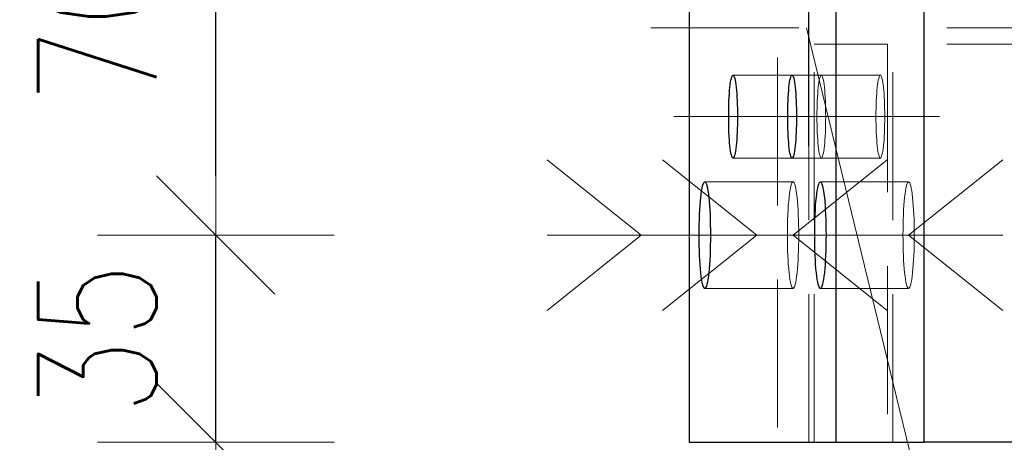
# Model space of a CAD drawing. Header units: millimetres. Extents: x -139 to 714, y 11567 to 12237.
# Tile 18 of 45: x -68.42 to -51.78, y 11988.63 to 11995.77. Entities that reach past the tile are written whole.
import ezdxf

# ---------------------------------------------------------------- set-up
doc = ezdxf.new("R2010")
doc.units = ezdxf.units.MM
doc.header["$LTSCALE"] = 10
doc.linetypes.add('HIDDEN', pattern=[0.375, 0.25, -0.125])
doc.linetypes.add('MITTE', pattern=[2, 1.25, -0.25, 0.25, -0.25])
doc.layers.get('Defpoints').update_dxf_attribs({"color": 1})
for name, color, linetype, lineweight in [('PS_Bolt', 4, 'Continuous', 13), ('PS_DIM', 4, 'Continuous', 13), ('PS_Hidden', 2, 'HIDDEN', 9), ('PS_Mid', 5, 'MITTE', 15), ('PS_Pos', 1, 'Continuous', 15), ('PS_Shape', 161, 'Continuous', 30), ('PS_SOLID', 7, 'Continuous', 30)]:
    doc.layers.add(name, color=color, linetype=linetype, lineweight=lineweight)
doc.styles.add('simplex', font='simplex.shx', dxfattribs={"width": 0.75})
doc.dimstyles.new('1_10_GŁ_DS1-LS10', dxfattribs={"dimtxt": 2, "dimasz": 2, "dimexe": 2, "dimexo": 5, "dimgap": 1, "dimtad": 1, "dimjust": 4, "dimdec": 0, "dimlfac": 10, "dimtxsty": 'simplex', "dimblk1": 'NONE', "dimsah": 1, "dimcen": 2, "dimclrd": 256, "dimclre": 256, "dimclrt": 3, "dimadec": 1, "dimazin": 0, "dimtfac": 1, "dimtdec": 0, "dimtmove": 2, "dimatfit": 3, "dimfxl": 1, "dimarcsym": 0})
doc.dimstyles.new('1_10_PRZ', dxfattribs={"dimtxt": 2, "dimasz": 1, "dimexe": 2, "dimexo": 5, "dimgap": 1, "dimtad": 1, "dimdec": 0, "dimlfac": 10, "dimtxsty": 'simplex', "dimblk": 'dimznak', "dimcen": 2, "dimse1": 1, "dimse2": 1, "dimclrt": 3, "dimadec": 1, "dimazin": 0, "dimtfac": 1, "dimtdec": 0, "dimtix": 1, "dimtmove": 2, "dimatfit": 3, "dimldrblk": 'dim-grot', "dimfxl": 1, "dimarcsym": 0})

# ---------------------------------------------------------------- blocks, each defined once
blk = doc.blocks.new('*D69')
at = {"layer": 'Defpoints', "color": 0, "transparency": 16777216}
for p in [(-55.079, 12021.134), (-57.104, 12002.634), (-55.079, 11988.634)]:
    blk.add_point(p, dxfattribs=at)
at = {"layer": 'PS_DIM', "lineweight": -2, "transparency": 16777216}
for p, q in [((-57.104, 12007.634), (-57.104, 12023.134)), ((-55.079, 11993.634), (-55.079, 12023.134)), ((-57.104, 12021.134), (-59.104, 12021.134)), ((-57.104, 12021.134), (-55.079, 12021.134)), ((-53.079, 12021.134), (-51.079, 12021.134))]:
    blk.add_line(p, q, dxfattribs=at)
at = {"layer": 'PS_DIM', "transparency": 16777216}
blk.add_solid([(-53.079, 12021.467), (-53.079, 12020.8), (-55.079, 12021.134)], dxfattribs=at)
at = {"layer": 'PS_DIM', "color": 3, "transparency": 16777216, "insert": (-59.124, 12017.971), "char_height": 2, "attachment_point": 5, "rotation": 90, "style": 'simplex'}
blk.add_mtext('-20', dxfattribs=at)
blk = doc.blocks.new('_None')
blk = doc.blocks.new('*D70')
at = {"layer": 'Defpoints', "color": 0, "transparency": 16777216}
for p in [(-43.25, 12021.134), (-43.25, 12007.634), (-55.079, 11988.634)]:
    blk.add_point(p, dxfattribs=at)
at = {"layer": 'PS_DIM', "lineweight": -2, "transparency": 16777216}
for p, q in [((-55.079, 11993.634), (-55.079, 12023.134)), ((-43.25, 12012.634), (-43.25, 12023.134)), ((-55.079, 12021.134), (-45.25, 12021.134))]:
    blk.add_line(p, q, dxfattribs=at)
at = {"layer": 'PS_DIM', "transparency": 16777216}
blk.add_solid([(-45.25, 12021.467), (-45.25, 12020.8), (-43.25, 12021.134)], dxfattribs=at)
at = {"layer": 'PS_DIM', "color": 3, "transparency": 16777216, "insert": (-45.27, 12018.471), "char_height": 2, "attachment_point": 5, "rotation": 90, "style": 'simplex'}
blk.add_mtext('118', dxfattribs=at)
blk = doc.blocks.new('*D71')
at = {"layer": 'Defpoints', "color": 0, "transparency": 16777216}
for p in [(11.561, 12021.134), (11.561, 12000.134), (-55.079, 11988.634)]:
    blk.add_point(p, dxfattribs=at)
at = {"layer": 'PS_DIM', "lineweight": -2, "transparency": 16777216}
for p, q in [((-55.079, 11993.634), (-55.079, 12023.134)), ((11.561, 12005.134), (11.561, 12023.134)), ((-55.079, 12021.134), (9.561, 12021.134))]:
    blk.add_line(p, q, dxfattribs=at)
at = {"layer": 'PS_DIM', "transparency": 16777216}
blk.add_solid([(9.561, 12021.467), (9.561, 12020.8), (11.561, 12021.134)], dxfattribs=at)
at = {"layer": 'PS_DIM', "color": 3, "transparency": 16777216, "insert": (9.541, 12017.614), "char_height": 2, "attachment_point": 5, "rotation": 90, "style": 'simplex'}
blk.add_mtext('2210', dxfattribs=at)
blk = doc.blocks.new('*D72')
at = {"layer": 'Defpoints', "color": 0, "transparency": 16777216}
for p in [(20.561, 12021.134), (20.561, 12000.134), (-55.079, 11988.634)]:
    blk.add_point(p, dxfattribs=at)
at = {"layer": 'PS_DIM', "lineweight": -2, "transparency": 16777216}
for p, q in [((-55.079, 11993.634), (-55.079, 12023.134)), ((20.561, 12005.134), (20.561, 12023.134)), ((-55.079, 12021.134), (18.561, 12021.134))]:
    blk.add_line(p, q, dxfattribs=at)
at = {"layer": 'PS_DIM', "transparency": 16777216}
blk.add_solid([(18.561, 12021.467), (18.561, 12020.8), (20.561, 12021.134)], dxfattribs=at)
at = {"layer": 'PS_DIM', "color": 3, "transparency": 16777216, "insert": (18.541, 12017.471), "char_height": 2, "attachment_point": 5, "rotation": 90, "style": 'simplex'}
blk.add_mtext('2300', dxfattribs=at)
blk = doc.blocks.new('*D73')
at = {"layer": 'Defpoints', "color": 0, "transparency": 16777216}
for p in [(63.432, 12021.134), (63.432, 11994.534), (-55.079, 11988.634)]:
    blk.add_point(p, dxfattribs=at)
at = {"layer": 'PS_DIM', "lineweight": -2, "transparency": 16777216}
for p, q in [((-55.079, 11993.634), (-55.079, 12023.134)), ((63.432, 11999.534), (63.432, 12023.134)), ((-55.079, 12021.134), (61.432, 12021.134))]:
    blk.add_line(p, q, dxfattribs=at)
at = {"layer": 'PS_DIM', "transparency": 16777216}
blk.add_solid([(61.432, 12021.467), (61.432, 12020.8), (63.432, 12021.134)], dxfattribs=at)
at = {"layer": 'PS_DIM', "color": 3, "transparency": 16777216, "insert": (61.412, 12017.507), "char_height": 2, "attachment_point": 5, "rotation": 90, "style": 'simplex'}
blk.add_mtext('2729', dxfattribs=at)
blk = doc.blocks.new('*D74')
at = {"layer": 'Defpoints', "color": 0, "transparency": 16777216}
for p in [(111.442, 12021.134), (111.442, 12007.634), (-55.079, 11988.634)]:
    blk.add_point(p, dxfattribs=at)
at = {"layer": 'PS_DIM', "lineweight": -2, "transparency": 16777216}
for p, q in [((-55.079, 11993.634), (-55.079, 12023.134)), ((111.442, 12012.634), (111.442, 12023.134)), ((-55.079, 12021.134), (109.442, 12021.134))]:
    blk.add_line(p, q, dxfattribs=at)
at = {"layer": 'PS_DIM', "transparency": 16777216}
blk.add_solid([(109.442, 12021.467), (109.442, 12020.8), (111.442, 12021.134)], dxfattribs=at)
at = {"layer": 'PS_DIM', "color": 3, "transparency": 16777216, "insert": (109.422, 12017.471), "char_height": 2, "attachment_point": 5, "rotation": 90, "style": 'simplex'}
blk.add_mtext('4292', dxfattribs=at)
blk = doc.blocks.new('*D75')
at = {"layer": 'Defpoints', "color": 0, "transparency": 16777216}
for p in [(131.442, 12021.134), (131.442, 12007.634), (-55.079, 11988.634)]:
    blk.add_point(p, dxfattribs=at)
at = {"layer": 'PS_DIM', "lineweight": -2, "transparency": 16777216}
for p, q in [((-55.079, 11993.634), (-55.079, 12023.134)), ((131.442, 12012.634), (131.442, 12023.134)), ((-55.079, 12021.134), (129.442, 12021.134))]:
    blk.add_line(p, q, dxfattribs=at)
at = {"layer": 'PS_DIM', "transparency": 16777216}
blk.add_solid([(129.442, 12021.467), (129.442, 12020.8), (131.442, 12021.134)], dxfattribs=at)
at = {"layer": 'PS_DIM', "color": 3, "transparency": 16777216, "insert": (129.422, 12017.471), "char_height": 2, "attachment_point": 5, "rotation": 90, "style": 'simplex'}
blk.add_mtext('4492', dxfattribs=at)
blk = doc.blocks.new('*D76')
at = {"layer": 'Defpoints', "color": 0, "transparency": 16777216}
for p in [(309.617, 12021.134), (309.617, 11994.534), (-55.079, 11988.634)]:
    blk.add_point(p, dxfattribs=at)
at = {"layer": 'PS_DIM', "lineweight": -2, "transparency": 16777216}
for p, q in [((-55.079, 11993.634), (-55.079, 12023.134)), ((309.617, 11999.534), (309.617, 12023.134)), ((-55.079, 12021.134), (307.617, 12021.134))]:
    blk.add_line(p, q, dxfattribs=at)
at = {"layer": 'PS_DIM', "transparency": 16777216}
blk.add_solid([(307.617, 12021.467), (307.617, 12020.8), (309.617, 12021.134)], dxfattribs=at)
at = {"layer": 'PS_DIM', "color": 3, "transparency": 16777216, "insert": (307.597, 12017.471), "char_height": 2, "attachment_point": 5, "rotation": 90, "style": 'simplex'}
blk.add_mtext('8605', dxfattribs=at)
blk = doc.blocks.new('*D77')
at = {"layer": 'Defpoints', "color": 0, "transparency": 16777216}
for p in [(338.35, 12021.134), (338.35, 12007.634), (-55.079, 11988.634)]:
    blk.add_point(p, dxfattribs=at)
at = {"layer": 'PS_DIM', "lineweight": -2, "transparency": 16777216}
for p, q in [((-55.079, 11993.634), (-55.079, 12023.134)), ((338.35, 12012.634), (338.35, 12023.134)), ((-55.079, 12021.134), (336.35, 12021.134))]:
    blk.add_line(p, q, dxfattribs=at)
at = {"layer": 'PS_DIM', "transparency": 16777216}
blk.add_solid([(336.35, 12021.467), (336.35, 12020.8), (338.35, 12021.134)], dxfattribs=at)
at = {"layer": 'PS_DIM', "color": 3, "transparency": 16777216, "insert": (336.33, 12017.471), "char_height": 2, "attachment_point": 5, "rotation": 90, "style": 'simplex'}
blk.add_mtext('8892', dxfattribs=at)
blk = doc.blocks.new('*D78')
at = {"layer": 'Defpoints', "color": 0, "transparency": 16777216}
for p in [(354.024, 12021.134), (354.024, 12000.134), (-55.079, 11988.634)]:
    blk.add_point(p, dxfattribs=at)
at = {"layer": 'PS_DIM', "lineweight": -2, "transparency": 16777216}
for p, q in [((-55.079, 11993.634), (-55.079, 12023.134)), ((354.024, 12005.134), (354.024, 12023.134)), ((-55.079, 12021.134), (352.024, 12021.134))]:
    blk.add_line(p, q, dxfattribs=at)
at = {"layer": 'PS_DIM', "transparency": 16777216}
blk.add_solid([(352.024, 12021.467), (352.024, 12020.8), (354.024, 12021.134)], dxfattribs=at)
at = {"layer": 'PS_DIM', "color": 3, "transparency": 16777216, "insert": (352.004, 12017.507), "char_height": 2, "attachment_point": 5, "rotation": 90, "style": 'simplex'}
blk.add_mtext('9049', dxfattribs=at)
blk = doc.blocks.new('*D79')
at = {"layer": 'Defpoints', "color": 0, "transparency": 16777216}
for p in [(363.024, 12021.134), (363.024, 12000.134), (-55.079, 11988.634)]:
    blk.add_point(p, dxfattribs=at)
at = {"layer": 'PS_DIM', "lineweight": -2, "transparency": 16777216}
for p, q in [((-55.079, 11993.634), (-55.079, 12023.134)), ((363.024, 12005.134), (363.024, 12023.134)), ((-55.079, 12021.134), (361.024, 12021.134))]:
    blk.add_line(p, q, dxfattribs=at)
at = {"layer": 'PS_DIM', "transparency": 16777216}
blk.add_solid([(361.024, 12021.467), (361.024, 12020.8), (363.024, 12021.134)], dxfattribs=at)
at = {"layer": 'PS_DIM', "color": 3, "transparency": 16777216, "insert": (361.004, 12017.649), "char_height": 2, "attachment_point": 5, "rotation": 90, "style": 'simplex'}
blk.add_mtext('9139', dxfattribs=at)
blk = doc.blocks.new('*D80')
at = {"layer": 'Defpoints', "color": 0, "transparency": 16777216}
for p in [(368.679, 12021.134), (368.679, 12007.634), (-55.079, 11988.634)]:
    blk.add_point(p, dxfattribs=at)
at = {"layer": 'PS_DIM', "lineweight": -2, "transparency": 16777216}
for p, q in [((-55.079, 11993.634), (-55.079, 12023.134)), ((368.679, 12012.634), (368.679, 12023.134)), ((-55.079, 12021.134), (366.679, 12021.134))]:
    blk.add_line(p, q, dxfattribs=at)
at = {"layer": 'PS_DIM', "transparency": 16777216}
blk.add_solid([(366.679, 12021.467), (366.679, 12020.8), (368.679, 12021.134)], dxfattribs=at)
at = {"layer": 'PS_DIM', "color": 3, "transparency": 16777216, "insert": (366.659, 12017.649), "char_height": 2, "attachment_point": 5, "rotation": 90, "style": 'simplex'}
blk.add_mtext('9196', dxfattribs=at)
blk = doc.blocks.new('*D81')
at = {"layer": 'Defpoints', "color": 0, "transparency": 16777216}
for p in [(466.626, 12021.134), (466.626, 12002.634), (-55.079, 11988.634)]:
    blk.add_point(p, dxfattribs=at)
at = {"layer": 'PS_DIM', "lineweight": -2, "transparency": 16777216}
for p, q in [((-55.079, 11993.634), (-55.079, 12023.134)), ((466.626, 12007.634), (466.626, 12023.134)), ((-55.079, 12021.134), (464.626, 12021.134))]:
    blk.add_line(p, q, dxfattribs=at)
at = {"layer": 'PS_DIM', "transparency": 16777216}
blk.add_solid([(464.626, 12021.467), (464.626, 12020.8), (466.626, 12021.134)], dxfattribs=at)
at = {"layer": 'PS_DIM', "color": 3, "transparency": 16777216, "insert": (464.606, 12017.042), "char_height": 2, "attachment_point": 5, "rotation": 90, "style": 'simplex'}
blk.add_mtext('12015', dxfattribs=at)
blk = doc.blocks.new('*D82')
at = {"layer": 'Defpoints', "color": 0, "transparency": 16777216}
for p in [(-55.079, 12021.134), (-55.079, 12002.634), (-55.079, 11988.634)]:
    blk.add_point(p, dxfattribs=at)
at = {"layer": 'PS_DIM', "lineweight": -2, "transparency": 16777216}
for p, q in [((-55.079, 11993.634), (-55.079, 12023.134)), ((-55.079, 12007.634), (-55.079, 12023.134)), ((-55.079, 12021.134), (-57.079, 12021.134)), ((-53.079, 12021.134), (-51.079, 12021.134))]:
    blk.add_line(p, q, dxfattribs=at)
at = {"layer": 'PS_DIM', "transparency": 16777216}
blk.add_solid([(-53.079, 12021.467), (-53.079, 12020.8), (-55.079, 12021.134)], dxfattribs=at)
at = {"layer": 'PS_DIM', "color": 3, "transparency": 16777216, "insert": (-53.059, 12019.614), "char_height": 2, "attachment_point": 5, "rotation": 90, "style": 'simplex'}
blk.add_mtext('0', dxfattribs=at)
blk = doc.blocks.new('dimznak')
at = {"color": 0}
for points in [[(0, 2), (0, -2)], [(-2, 0), (2, 0)]]:
    blk.add_lwpolyline(points, dxfattribs=at)
at = {"color": 2}
blk.add_lwpolyline([(1, 1), (-1, -1)], dxfattribs=at)
blk = doc.blocks.new('*D83')
at = {"layer": 'Defpoints', "color": 0, "transparency": 16777216}
for p in [(-65.104, 11992.134), (-57.104, 11992.134), (-57.104, 11988.634)]:
    blk.add_point(p, dxfattribs=at)
at = {"layer": 'PS_DIM', "color": 0, "lineweight": -2, "transparency": 16777216}
for p, q in [((-65.104, 11993.134), (-65.104, 11994.134)), ((-65.104, 11988.634), (-65.104, 11992.134)), ((-65.104, 11987.634), (-65.104, 11986.634))]:
    blk.add_line(p, q, dxfattribs=at)
for p, rotation in [((-65.104, 11992.134), 270), ((-65.104, 11988.634), 90)]:
    blk.add_blockref('dimznak', p, dxfattribs=dict(at, rotation=rotation))
at = {"layer": 'PS_DIM', "color": 3, "transparency": 16777216, "insert": (-67.104, 11990.384), "char_height": 2, "attachment_point": 5, "rotation": 90, "style": 'simplex'}
blk.add_mtext('35', dxfattribs=at)
blk = doc.blocks.new('dim-grot')
blk.add_hatch(color=256).paths.add_polyline_path([(0, 0), (-2, 0.5), (-2, -0.5)])
blk.add_lwpolyline([(0, 0), (-2, 0.5), (-2, -0.5), (0, 0)])
blk = doc.blocks.new('*D84')
at = {"layer": 'Defpoints', "color": 0, "transparency": 16777216}
for p in [(-65.104, 11999.134), (-56.934, 11999.134), (-57.104, 11992.134)]:
    blk.add_point(p, dxfattribs=at)
at = {"layer": 'PS_DIM', "color": 0, "lineweight": -2, "transparency": 16777216}
blk.add_line((-65.104, 11993.134), (-65.104, 11998.134), dxfattribs=at)
for p, rotation in [((-65.104, 11999.134), 90), ((-65.104, 11992.134), 270)]:
    blk.add_blockref('dimznak', p, dxfattribs=dict(at, rotation=rotation))
at = {"layer": 'PS_DIM', "color": 3, "transparency": 16777216, "insert": (-67.104, 11995.634), "char_height": 2, "attachment_point": 5, "rotation": 90, "style": 'simplex'}
blk.add_mtext('70', dxfattribs=at)
blk = doc.blocks.new('*X299')
at = {"color": 30, "linetype": 'Continuous'}
for p, q in [((-57.552, 11993.406), (-55.961, 11992.134)), ((-51.803, 11993.406), (-53.394, 11992.134)), ((-55.961, 11992.134), (-57.552, 11990.861)), ((-51.803, 11992.134), (-57.552, 11992.134)), ((-53.394, 11992.134), (-51.803, 11990.861))]:
    blk.add_line(p, q, dxfattribs=at)
blk = doc.blocks.new('*X305')
at = {"color": 30, "linetype": 'Continuous'}
for p, q in [((-59.505, 11993.406), (-57.914, 11992.134)), ((-53.756, 11993.406), (-55.347, 11992.134)), ((-57.914, 11992.134), (-59.505, 11990.861)), ((-53.756, 11992.134), (-59.505, 11992.134)), ((-55.347, 11992.134), (-53.756, 11990.861))]:
    blk.add_line(p, q, dxfattribs=at)
blk = doc.blocks.new('*X307')
at = {"layer": 'PS_Hidden', "color": 2, "linetype": 'HIDDEN'}
for p, q in [((-55.612, 12002.634), (-55.612, 11988.634)), ((-55.079, 11988.634), (-55.079, 12002.634)), ((-53.66, 11988.634), (-53.66, 12002.634)), ((-54.989, 11995.359), (-53.75, 11995.359)), ((-54.989, 11988.634), (-54.989, 11995.359)), ((-20.25, 11995.359), (-53.75, 11995.359)), ((-53.75, 11995.359), (-53.75, 11988.634)), ((-56.361, 11994.834), (-55.364, 11994.834)), ((-55.364, 11994.834), (-53.872, 11994.834)), ((-54.911, 11994.716), (-54.917, 11994.675)), ((-54.905, 11994.751), (-54.911, 11994.716)), ((-54.898, 11994.78), (-54.905, 11994.751)), ((-54.891, 11994.804), (-54.898, 11994.78)), ((-54.884, 11994.82), (-54.891, 11994.804)), ((-54.877, 11994.83), (-54.884, 11994.82)), ((-54.87, 11994.834), (-54.877, 11994.83)), ((-54.862, 11994.83), (-54.87, 11994.834)), ((-54.855, 11994.82), (-54.862, 11994.83)), ((-54.848, 11994.804), (-54.855, 11994.82)), ((-54.841, 11994.78), (-54.848, 11994.804)), ((-54.835, 11994.751), (-54.841, 11994.78)), ((-54.828, 11994.716), (-54.835, 11994.751)), ((-54.822, 11994.675), (-54.828, 11994.716)), ((-53.913, 11994.716), (-53.919, 11994.675)), ((-53.907, 11994.751), (-53.913, 11994.716)), ((-53.9, 11994.78), (-53.907, 11994.751)), ((-53.894, 11994.804), (-53.9, 11994.78)), ((-53.886, 11994.82), (-53.894, 11994.804)), ((-53.879, 11994.83), (-53.886, 11994.82)), ((-53.872, 11994.834), (-53.879, 11994.83)), ((-53.865, 11994.83), (-53.872, 11994.834)), ((-53.858, 11994.82), (-53.865, 11994.83)), ((-53.85, 11994.804), (-53.858, 11994.82)), ((-53.844, 11994.78), (-53.85, 11994.804)), ((-53.837, 11994.751), (-53.844, 11994.78)), ((-53.831, 11994.716), (-53.837, 11994.751)), ((-53.825, 11994.675), (-53.831, 11994.716)), ((-54.927, 11994.578), (-54.931, 11994.523)), ((-54.922, 11994.629), (-54.927, 11994.578)), ((-54.917, 11994.675), (-54.922, 11994.629)), ((-54.817, 11994.629), (-54.822, 11994.675)), ((-54.812, 11994.578), (-54.817, 11994.629)), ((-54.808, 11994.523), (-54.812, 11994.578)), ((-53.929, 11994.578), (-53.934, 11994.523)), ((-53.925, 11994.629), (-53.929, 11994.578)), ((-53.919, 11994.675), (-53.925, 11994.629)), ((-53.819, 11994.629), (-53.825, 11994.675)), ((-53.815, 11994.578), (-53.819, 11994.629)), ((-53.81, 11994.523), (-53.815, 11994.578)), ((-54.938, 11994.402), (-54.941, 11994.337)), ((-54.935, 11994.464), (-54.938, 11994.402)), ((-54.931, 11994.523), (-54.935, 11994.464)), ((-54.804, 11994.464), (-54.808, 11994.523)), ((-54.801, 11994.402), (-54.804, 11994.464)), ((-54.798, 11994.337), (-54.801, 11994.402)), ((-53.941, 11994.402), (-53.943, 11994.337)), ((-53.938, 11994.464), (-53.941, 11994.402)), ((-53.934, 11994.523), (-53.938, 11994.464)), ((-53.806, 11994.464), (-53.81, 11994.523)), ((-53.803, 11994.402), (-53.806, 11994.464)), ((-53.801, 11994.337), (-53.803, 11994.402)), ((-54.942, 11994.27), (-54.944, 11994.202)), ((-54.944, 11994.202), (-54.944, 11994.134)), ((-54.941, 11994.337), (-54.942, 11994.27)), ((-54.797, 11994.27), (-54.798, 11994.337)), ((-54.796, 11994.202), (-54.797, 11994.27)), ((-54.795, 11994.134), (-54.796, 11994.202)), ((-53.945, 11994.27), (-53.946, 11994.202)), ((-53.946, 11994.202), (-53.946, 11994.134)), ((-53.943, 11994.337), (-53.945, 11994.27)), ((-53.799, 11994.27), (-53.801, 11994.337)), ((-53.798, 11994.202), (-53.799, 11994.27)), ((-53.798, 11994.134), (-53.798, 11994.202)), ((-54.944, 11994.134), (-54.944, 11994.065)), ((-54.944, 11994.065), (-54.942, 11993.997)), ((-54.797, 11993.997), (-54.796, 11994.065)), ((-54.796, 11994.065), (-54.795, 11994.134)), ((-53.946, 11994.134), (-53.946, 11994.065)), ((-53.946, 11994.065), (-53.945, 11993.997)), ((-53.799, 11993.997), (-53.798, 11994.065)), ((-53.798, 11994.065), (-53.798, 11994.134)), ((-54.942, 11993.997), (-54.941, 11993.93)), ((-54.941, 11993.93), (-54.938, 11993.866)), ((-54.801, 11993.866), (-54.798, 11993.93)), ((-54.798, 11993.93), (-54.797, 11993.997)), ((-53.945, 11993.997), (-53.943, 11993.93)), ((-53.943, 11993.93), (-53.941, 11993.866)), ((-53.803, 11993.866), (-53.801, 11993.93)), ((-53.801, 11993.93), (-53.799, 11993.997)), ((-54.938, 11993.866), (-54.935, 11993.804)), ((-54.935, 11993.804), (-54.931, 11993.745)), ((-54.931, 11993.745), (-54.927, 11993.69)), ((-54.812, 11993.69), (-54.808, 11993.745)), ((-54.808, 11993.745), (-54.804, 11993.804)), ((-54.804, 11993.804), (-54.801, 11993.866)), ((-53.941, 11993.866), (-53.938, 11993.804)), ((-53.938, 11993.804), (-53.934, 11993.745)), ((-53.934, 11993.745), (-53.929, 11993.69)), ((-53.815, 11993.69), (-53.81, 11993.745)), ((-53.81, 11993.745), (-53.806, 11993.804)), ((-53.806, 11993.804), (-53.803, 11993.866)), ((-54.927, 11993.69), (-54.922, 11993.639)), ((-54.922, 11993.639), (-54.917, 11993.593)), ((-54.917, 11993.593), (-54.911, 11993.552)), ((-54.911, 11993.552), (-54.905, 11993.516)), ((-54.835, 11993.516), (-54.828, 11993.552)), ((-54.828, 11993.552), (-54.822, 11993.593)), ((-54.822, 11993.593), (-54.817, 11993.639)), ((-54.817, 11993.639), (-54.812, 11993.69)), ((-53.929, 11993.69), (-53.925, 11993.639)), ((-53.925, 11993.639), (-53.919, 11993.593)), ((-53.919, 11993.593), (-53.913, 11993.552)), ((-53.913, 11993.552), (-53.907, 11993.516)), ((-53.837, 11993.516), (-53.831, 11993.552)), ((-53.831, 11993.552), (-53.825, 11993.593)), ((-53.825, 11993.593), (-53.819, 11993.639)), ((-53.819, 11993.639), (-53.815, 11993.69)), ((-56.361, 11993.434), (-55.364, 11993.434)), ((-55.364, 11993.434), (-53.872, 11993.434)), ((-54.905, 11993.516), (-54.898, 11993.487)), ((-54.898, 11993.487), (-54.891, 11993.464)), ((-54.891, 11993.464), (-54.884, 11993.447)), ((-54.884, 11993.447), (-54.877, 11993.437)), ((-54.877, 11993.437), (-54.87, 11993.434)), ((-54.87, 11993.434), (-54.862, 11993.437)), ((-54.87, 11993.434), (-54.87, 11993.434)), ((-54.862, 11993.437), (-54.855, 11993.447)), ((-54.855, 11993.447), (-54.848, 11993.464)), ((-54.848, 11993.464), (-54.841, 11993.487)), ((-54.841, 11993.487), (-54.835, 11993.516)), ((-53.907, 11993.516), (-53.9, 11993.487)), ((-53.9, 11993.487), (-53.894, 11993.464)), ((-53.894, 11993.464), (-53.886, 11993.447)), ((-53.886, 11993.447), (-53.879, 11993.437)), ((-53.879, 11993.437), (-53.872, 11993.434)), ((-53.872, 11993.434), (-53.865, 11993.437)), ((-53.872, 11993.434), (-53.872, 11993.434)), ((-53.865, 11993.437), (-53.858, 11993.447)), ((-53.858, 11993.447), (-53.85, 11993.464)), ((-53.85, 11993.464), (-53.844, 11993.487)), ((-53.844, 11993.487), (-53.837, 11993.516)), ((-56.839, 11993.034), (-55.347, 11993.034)), ((-55.4, 11992.882), (-55.408, 11992.829)), ((-55.392, 11992.927), (-55.4, 11992.882)), ((-55.384, 11992.965), (-55.392, 11992.927)), ((-55.375, 11992.995), (-55.384, 11992.965)), ((-55.366, 11993.016), (-55.375, 11992.995)), ((-55.356, 11993.029), (-55.366, 11993.016)), ((-55.347, 11993.034), (-55.356, 11993.029)), ((-55.338, 11993.029), (-55.347, 11993.034)), ((-55.329, 11993.016), (-55.338, 11993.029)), ((-55.319, 11992.995), (-55.329, 11993.016)), ((-55.311, 11992.965), (-55.319, 11992.995)), ((-55.302, 11992.927), (-55.311, 11992.965)), ((-55.294, 11992.882), (-55.302, 11992.927)), ((-55.287, 11992.829), (-55.294, 11992.882)), ((-54.886, 11993.034), (-53.394, 11993.034)), ((-53.447, 11992.882), (-53.455, 11992.829)), ((-53.439, 11992.927), (-53.447, 11992.882)), ((-53.431, 11992.965), (-53.439, 11992.927)), ((-53.422, 11992.995), (-53.431, 11992.965)), ((-53.413, 11993.016), (-53.422, 11992.995)), ((-53.404, 11993.029), (-53.413, 11993.016)), ((-53.394, 11993.034), (-53.404, 11993.029)), ((-53.385, 11993.029), (-53.394, 11993.034)), ((-53.376, 11993.016), (-53.385, 11993.029)), ((-53.367, 11992.995), (-53.376, 11993.016)), ((-53.358, 11992.965), (-53.367, 11992.995)), ((-53.349, 11992.927), (-53.358, 11992.965)), ((-53.341, 11992.882), (-53.349, 11992.927)), ((-53.334, 11992.829), (-53.341, 11992.882)), ((-55.421, 11992.705), (-55.427, 11992.634)), ((-55.415, 11992.77), (-55.421, 11992.705)), ((-55.408, 11992.829), (-55.415, 11992.77)), ((-55.28, 11992.77), (-55.287, 11992.829)), ((-55.273, 11992.705), (-55.28, 11992.77)), ((-55.268, 11992.634), (-55.273, 11992.705)), ((-53.468, 11992.705), (-53.474, 11992.634)), ((-53.462, 11992.77), (-53.468, 11992.705)), ((-53.455, 11992.829), (-53.462, 11992.77)), ((-53.327, 11992.77), (-53.334, 11992.829)), ((-53.321, 11992.705), (-53.327, 11992.77)), ((-53.315, 11992.634), (-53.321, 11992.705)), ((-55.431, 11992.558), (-55.435, 11992.478)), ((-55.427, 11992.634), (-55.431, 11992.558)), ((-55.263, 11992.558), (-55.268, 11992.634)), ((-55.259, 11992.478), (-55.263, 11992.558)), ((-53.479, 11992.558), (-53.483, 11992.478)), ((-53.474, 11992.634), (-53.479, 11992.558)), ((-53.31, 11992.558), (-53.315, 11992.634)), ((-53.306, 11992.478), (-53.31, 11992.558)), ((-55.439, 11992.395), (-55.441, 11992.309)), ((-55.435, 11992.478), (-55.439, 11992.395)), ((-55.256, 11992.395), (-55.259, 11992.478)), ((-55.253, 11992.309), (-55.256, 11992.395)), ((-53.486, 11992.395), (-53.488, 11992.309)), ((-53.483, 11992.478), (-53.486, 11992.395)), ((-53.303, 11992.395), (-53.306, 11992.478)), ((-53.301, 11992.309), (-53.303, 11992.395)), ((-55.442, 11992.222), (-55.443, 11992.134)), ((-55.441, 11992.309), (-55.442, 11992.222)), ((-55.252, 11992.222), (-55.253, 11992.309)), ((-55.252, 11992.134), (-55.252, 11992.222)), ((-53.489, 11992.222), (-53.49, 11992.134)), ((-53.488, 11992.309), (-53.489, 11992.222)), ((-53.299, 11992.222), (-53.301, 11992.309)), ((-53.299, 11992.134), (-53.299, 11992.222)), ((-55.443, 11992.134), (-55.442, 11992.045)), ((-55.442, 11992.045), (-55.441, 11991.958)), ((-55.253, 11991.958), (-55.252, 11992.045)), ((-55.252, 11992.045), (-55.252, 11992.134)), ((-53.49, 11992.134), (-53.489, 11992.045)), ((-53.489, 11992.045), (-53.488, 11991.958)), ((-53.301, 11991.958), (-53.299, 11992.045)), ((-53.299, 11992.045), (-53.299, 11992.134)), ((-55.441, 11991.958), (-55.439, 11991.872)), ((-55.439, 11991.872), (-55.435, 11991.789)), ((-55.259, 11991.789), (-55.256, 11991.872)), ((-55.256, 11991.872), (-55.253, 11991.958)), ((-53.488, 11991.958), (-53.486, 11991.872)), ((-53.486, 11991.872), (-53.483, 11991.789)), ((-53.306, 11991.789), (-53.303, 11991.872)), ((-53.303, 11991.872), (-53.301, 11991.958)), ((-55.435, 11991.789), (-55.431, 11991.709)), ((-55.431, 11991.709), (-55.427, 11991.634)), ((-55.268, 11991.634), (-55.263, 11991.709)), ((-55.263, 11991.709), (-55.259, 11991.789)), ((-53.483, 11991.789), (-53.479, 11991.709)), ((-53.479, 11991.709), (-53.474, 11991.634)), ((-53.315, 11991.634), (-53.31, 11991.709)), ((-53.31, 11991.709), (-53.306, 11991.789)), ((-55.427, 11991.634), (-55.421, 11991.563)), ((-55.421, 11991.563), (-55.415, 11991.497)), ((-55.28, 11991.497), (-55.273, 11991.563)), ((-55.273, 11991.563), (-55.268, 11991.634)), ((-53.474, 11991.634), (-53.468, 11991.563)), ((-53.468, 11991.563), (-53.462, 11991.497)), ((-53.327, 11991.497), (-53.321, 11991.563)), ((-53.321, 11991.563), (-53.315, 11991.634)), ((-55.415, 11991.497), (-55.408, 11991.438)), ((-55.408, 11991.438), (-55.4, 11991.385)), ((-55.4, 11991.385), (-55.392, 11991.34)), ((-55.302, 11991.34), (-55.294, 11991.385)), ((-55.294, 11991.385), (-55.287, 11991.438)), ((-55.287, 11991.438), (-55.28, 11991.497)), ((-53.462, 11991.497), (-53.455, 11991.438)), ((-53.455, 11991.438), (-53.447, 11991.385)), ((-53.447, 11991.385), (-53.439, 11991.34)), ((-53.349, 11991.34), (-53.341, 11991.385)), ((-53.341, 11991.385), (-53.334, 11991.438)), ((-53.334, 11991.438), (-53.327, 11991.497)), ((-56.839, 11991.234), (-55.347, 11991.234)), ((-55.392, 11991.34), (-55.384, 11991.302)), ((-55.384, 11991.302), (-55.375, 11991.272)), ((-55.375, 11991.272), (-55.366, 11991.251)), ((-55.366, 11991.251), (-55.356, 11991.238)), ((-55.356, 11991.238), (-55.347, 11991.234)), ((-55.347, 11991.234), (-55.338, 11991.238)), ((-55.347, 11991.234), (-55.347, 11991.234)), ((-55.338, 11991.238), (-55.329, 11991.251)), ((-55.329, 11991.251), (-55.319, 11991.272)), ((-55.319, 11991.272), (-55.311, 11991.302)), ((-55.311, 11991.302), (-55.302, 11991.34)), ((-54.886, 11991.234), (-53.394, 11991.234)), ((-53.439, 11991.34), (-53.431, 11991.302)), ((-53.431, 11991.302), (-53.422, 11991.272)), ((-53.422, 11991.272), (-53.413, 11991.251)), ((-53.413, 11991.251), (-53.404, 11991.238)), ((-53.404, 11991.238), (-53.394, 11991.234)), ((-53.394, 11991.234), (-53.385, 11991.238)), ((-53.394, 11991.234), (-53.394, 11991.234)), ((-53.385, 11991.238), (-53.376, 11991.251)), ((-53.376, 11991.251), (-53.367, 11991.272)), ((-53.367, 11991.272), (-53.358, 11991.302)), ((-53.358, 11991.302), (-53.349, 11991.34))]:
    blk.add_line(p, q, dxfattribs=at)
at = {"layer": 'PS_Mid', "color": 5, "linetype": 'MITTE'}
for p, q in [((-20.25, 11995.634), (-60.079, 11995.634)), ((-53.87, 11994.134), (-57.361, 11994.134)), ((-52.872, 11994.134), (-56.364, 11994.134)), ((-54.347, 11992.134), (-57.839, 11992.134)), ((-52.394, 11992.134), (-55.886, 11992.134))]:
    blk.add_line(p, q, dxfattribs=at)
at = {"layer": 'PS_SOLID', "color": 7, "linetype": 'Continuous'}
for p, q in [((-57.104, 12002.634), (-57.104, 11988.634)), ((-54.621, 11988.634), (-54.621, 12002.634)), ((-53.129, 11988.634), (-53.129, 12002.634)), ((-56.408, 11994.675), (-56.402, 11994.716)), ((-56.402, 11994.716), (-56.396, 11994.751)), ((-56.396, 11994.751), (-56.39, 11994.78)), ((-56.39, 11994.78), (-56.383, 11994.804)), ((-56.383, 11994.804), (-56.376, 11994.82)), ((-56.376, 11994.82), (-56.368, 11994.83)), ((-56.368, 11994.83), (-56.361, 11994.834)), ((-56.361, 11994.834), (-56.354, 11994.83)), ((-56.361, 11994.834), (-56.361, 11994.834)), ((-56.354, 11994.83), (-56.347, 11994.82)), ((-56.347, 11994.82), (-56.34, 11994.804)), ((-56.34, 11994.804), (-56.333, 11994.78)), ((-56.333, 11994.78), (-56.326, 11994.751)), ((-56.326, 11994.751), (-56.32, 11994.716)), ((-56.32, 11994.716), (-56.314, 11994.675)), ((-55.411, 11994.675), (-55.405, 11994.716)), ((-55.405, 11994.716), (-55.399, 11994.751)), ((-55.399, 11994.751), (-55.392, 11994.78)), ((-55.392, 11994.78), (-55.385, 11994.804)), ((-55.385, 11994.804), (-55.378, 11994.82)), ((-55.378, 11994.82), (-55.371, 11994.83)), ((-55.371, 11994.83), (-55.364, 11994.834)), ((-55.364, 11994.834), (-55.356, 11994.83)), ((-55.364, 11994.834), (-55.364, 11994.834)), ((-55.356, 11994.83), (-55.349, 11994.82)), ((-55.349, 11994.82), (-55.342, 11994.804)), ((-55.342, 11994.804), (-55.335, 11994.78)), ((-55.335, 11994.78), (-55.329, 11994.751)), ((-55.329, 11994.751), (-55.322, 11994.716)), ((-55.322, 11994.716), (-55.316, 11994.675)), ((-56.423, 11994.523), (-56.419, 11994.578)), ((-56.419, 11994.578), (-56.414, 11994.629)), ((-56.414, 11994.629), (-56.408, 11994.675)), ((-56.314, 11994.675), (-56.309, 11994.629)), ((-56.309, 11994.629), (-56.304, 11994.578)), ((-56.304, 11994.578), (-56.299, 11994.523)), ((-55.425, 11994.523), (-55.421, 11994.578)), ((-55.421, 11994.578), (-55.416, 11994.629)), ((-55.416, 11994.629), (-55.411, 11994.675)), ((-55.316, 11994.675), (-55.311, 11994.629)), ((-55.311, 11994.629), (-55.306, 11994.578)), ((-55.306, 11994.578), (-55.302, 11994.523)), ((-56.432, 11994.337), (-56.43, 11994.402)), ((-56.43, 11994.402), (-56.427, 11994.464)), ((-56.427, 11994.464), (-56.423, 11994.523)), ((-56.299, 11994.523), (-56.296, 11994.464)), ((-56.296, 11994.464), (-56.292, 11994.402)), ((-56.292, 11994.402), (-56.29, 11994.337)), ((-55.435, 11994.337), (-55.432, 11994.402)), ((-55.432, 11994.402), (-55.429, 11994.464)), ((-55.429, 11994.464), (-55.425, 11994.523)), ((-55.302, 11994.523), (-55.298, 11994.464)), ((-55.298, 11994.464), (-55.295, 11994.402)), ((-55.295, 11994.402), (-55.292, 11994.337)), ((-56.435, 11994.202), (-56.434, 11994.27)), ((-56.435, 11994.134), (-56.435, 11994.202)), ((-56.434, 11994.27), (-56.432, 11994.337)), ((-56.29, 11994.337), (-56.288, 11994.27)), ((-56.288, 11994.27), (-56.287, 11994.202)), ((-56.287, 11994.202), (-56.287, 11994.134)), ((-55.438, 11994.134), (-55.437, 11994.202)), ((-55.437, 11994.202), (-55.436, 11994.27)), ((-55.436, 11994.27), (-55.435, 11994.337)), ((-55.292, 11994.337), (-55.291, 11994.27)), ((-55.291, 11994.27), (-55.29, 11994.202)), ((-55.29, 11994.202), (-55.289, 11994.134)), ((-56.435, 11994.065), (-56.435, 11994.134)), ((-56.434, 11993.997), (-56.435, 11994.065)), ((-56.287, 11994.065), (-56.288, 11993.997)), ((-56.287, 11994.134), (-56.287, 11994.065)), ((-55.437, 11994.065), (-55.438, 11994.134)), ((-55.436, 11993.997), (-55.437, 11994.065)), ((-55.29, 11994.065), (-55.291, 11993.997)), ((-55.289, 11994.134), (-55.29, 11994.065)), ((-56.432, 11993.93), (-56.434, 11993.997)), ((-56.43, 11993.866), (-56.432, 11993.93)), ((-56.29, 11993.93), (-56.292, 11993.866)), ((-56.288, 11993.997), (-56.29, 11993.93)), ((-55.435, 11993.93), (-55.436, 11993.997)), ((-55.432, 11993.866), (-55.435, 11993.93)), ((-55.292, 11993.93), (-55.295, 11993.866)), ((-55.291, 11993.997), (-55.292, 11993.93)), ((-56.427, 11993.804), (-56.43, 11993.866)), ((-56.423, 11993.745), (-56.427, 11993.804)), ((-56.419, 11993.69), (-56.423, 11993.745)), ((-56.299, 11993.745), (-56.304, 11993.69)), ((-56.296, 11993.804), (-56.299, 11993.745)), ((-56.292, 11993.866), (-56.296, 11993.804)), ((-55.429, 11993.804), (-55.432, 11993.866)), ((-55.425, 11993.745), (-55.429, 11993.804)), ((-55.421, 11993.69), (-55.425, 11993.745)), ((-55.302, 11993.745), (-55.306, 11993.69)), ((-55.298, 11993.804), (-55.302, 11993.745)), ((-55.295, 11993.866), (-55.298, 11993.804)), ((-56.414, 11993.639), (-56.419, 11993.69)), ((-56.408, 11993.593), (-56.414, 11993.639)), ((-56.402, 11993.552), (-56.408, 11993.593)), ((-56.396, 11993.516), (-56.402, 11993.552)), ((-56.32, 11993.552), (-56.326, 11993.516)), ((-56.314, 11993.593), (-56.32, 11993.552)), ((-56.309, 11993.639), (-56.314, 11993.593)), ((-56.304, 11993.69), (-56.309, 11993.639)), ((-55.416, 11993.639), (-55.421, 11993.69)), ((-55.411, 11993.593), (-55.416, 11993.639)), ((-55.405, 11993.552), (-55.411, 11993.593)), ((-55.399, 11993.516), (-55.405, 11993.552)), ((-55.322, 11993.552), (-55.329, 11993.516)), ((-55.316, 11993.593), (-55.322, 11993.552)), ((-55.311, 11993.639), (-55.316, 11993.593)), ((-55.306, 11993.69), (-55.311, 11993.639)), ((-56.39, 11993.487), (-56.396, 11993.516)), ((-56.383, 11993.464), (-56.39, 11993.487)), ((-56.376, 11993.447), (-56.383, 11993.464)), ((-56.368, 11993.437), (-56.376, 11993.447)), ((-56.361, 11993.434), (-56.368, 11993.437)), ((-56.354, 11993.437), (-56.361, 11993.434)), ((-56.347, 11993.447), (-56.354, 11993.437)), ((-56.34, 11993.464), (-56.347, 11993.447)), ((-56.333, 11993.487), (-56.34, 11993.464)), ((-56.326, 11993.516), (-56.333, 11993.487)), ((-55.392, 11993.487), (-55.399, 11993.516)), ((-55.385, 11993.464), (-55.392, 11993.487)), ((-55.378, 11993.447), (-55.385, 11993.464)), ((-55.371, 11993.437), (-55.378, 11993.447)), ((-55.364, 11993.434), (-55.371, 11993.437)), ((-55.356, 11993.437), (-55.364, 11993.434)), ((-55.349, 11993.447), (-55.356, 11993.437)), ((-55.342, 11993.464), (-55.349, 11993.447)), ((-55.335, 11993.487), (-55.342, 11993.464)), ((-55.329, 11993.516), (-55.335, 11993.487)), ((-56.899, 11992.829), (-56.892, 11992.882)), ((-56.892, 11992.882), (-56.884, 11992.927)), ((-56.884, 11992.927), (-56.875, 11992.965)), ((-56.875, 11992.965), (-56.866, 11992.995)), ((-56.866, 11992.995), (-56.857, 11993.016)), ((-56.857, 11993.016), (-56.848, 11993.029)), ((-56.848, 11993.029), (-56.839, 11993.034)), ((-56.839, 11993.034), (-56.829, 11993.029)), ((-56.839, 11993.034), (-56.839, 11993.034)), ((-56.829, 11993.029), (-56.82, 11993.016)), ((-56.82, 11993.016), (-56.811, 11992.995)), ((-56.811, 11992.995), (-56.802, 11992.965)), ((-56.802, 11992.965), (-56.794, 11992.927)), ((-56.794, 11992.927), (-56.786, 11992.882)), ((-56.786, 11992.882), (-56.778, 11992.829)), ((-54.947, 11992.829), (-54.939, 11992.882)), ((-54.939, 11992.882), (-54.931, 11992.927)), ((-54.931, 11992.927), (-54.923, 11992.965)), ((-54.923, 11992.965), (-54.914, 11992.995)), ((-54.914, 11992.995), (-54.905, 11993.016)), ((-54.905, 11993.016), (-54.895, 11993.029)), ((-54.895, 11993.029), (-54.886, 11993.034)), ((-54.886, 11993.034), (-54.877, 11993.029)), ((-54.886, 11993.034), (-54.886, 11993.034)), ((-54.877, 11993.029), (-54.867, 11993.016)), ((-54.867, 11993.016), (-54.858, 11992.995)), ((-54.858, 11992.995), (-54.849, 11992.965)), ((-54.849, 11992.965), (-54.841, 11992.927)), ((-54.841, 11992.927), (-54.833, 11992.882)), ((-54.833, 11992.882), (-54.825, 11992.829)), ((-56.918, 11992.634), (-56.912, 11992.705)), ((-56.912, 11992.705), (-56.906, 11992.77)), ((-56.906, 11992.77), (-56.899, 11992.829)), ((-56.778, 11992.829), (-56.771, 11992.77)), ((-56.771, 11992.77), (-56.765, 11992.705)), ((-56.765, 11992.705), (-56.759, 11992.634)), ((-54.965, 11992.634), (-54.96, 11992.705)), ((-54.96, 11992.705), (-54.953, 11992.77)), ((-54.953, 11992.77), (-54.947, 11992.829)), ((-54.825, 11992.829), (-54.818, 11992.77)), ((-54.818, 11992.77), (-54.812, 11992.705)), ((-54.812, 11992.705), (-54.807, 11992.634)), ((-56.927, 11992.478), (-56.923, 11992.558)), ((-56.923, 11992.558), (-56.918, 11992.634)), ((-56.759, 11992.634), (-56.754, 11992.558)), ((-56.754, 11992.558), (-56.75, 11992.478)), ((-54.974, 11992.478), (-54.97, 11992.558)), ((-54.97, 11992.558), (-54.965, 11992.634)), ((-54.807, 11992.634), (-54.802, 11992.558)), ((-54.802, 11992.558), (-54.798, 11992.478)), ((-56.932, 11992.309), (-56.93, 11992.395)), ((-56.93, 11992.395), (-56.927, 11992.478)), ((-56.75, 11992.478), (-56.747, 11992.395)), ((-56.747, 11992.395), (-56.745, 11992.309)), ((-54.98, 11992.309), (-54.977, 11992.395)), ((-54.977, 11992.395), (-54.974, 11992.478)), ((-54.798, 11992.478), (-54.795, 11992.395)), ((-54.795, 11992.395), (-54.792, 11992.309)), ((-56.934, 11992.222), (-56.932, 11992.309)), ((-56.934, 11992.134), (-56.934, 11992.222)), ((-56.745, 11992.309), (-56.744, 11992.222)), ((-56.744, 11992.222), (-56.743, 11992.134)), ((-54.981, 11992.222), (-54.98, 11992.309)), ((-54.981, 11992.134), (-54.981, 11992.222)), ((-54.792, 11992.309), (-54.791, 11992.222)), ((-54.791, 11992.222), (-54.79, 11992.134)), ((-56.934, 11992.045), (-56.934, 11992.134)), ((-56.932, 11991.958), (-56.934, 11992.045)), ((-56.744, 11992.045), (-56.745, 11991.958)), ((-56.743, 11992.134), (-56.744, 11992.045)), ((-54.981, 11992.045), (-54.981, 11992.134)), ((-54.98, 11991.958), (-54.981, 11992.045)), ((-54.791, 11992.045), (-54.792, 11991.958)), ((-54.79, 11992.134), (-54.791, 11992.045)), ((-56.93, 11991.872), (-56.932, 11991.958)), ((-56.927, 11991.789), (-56.93, 11991.872)), ((-56.747, 11991.872), (-56.75, 11991.789)), ((-56.745, 11991.958), (-56.747, 11991.872)), ((-54.977, 11991.872), (-54.98, 11991.958)), ((-54.974, 11991.789), (-54.977, 11991.872)), ((-54.795, 11991.872), (-54.798, 11991.789)), ((-54.792, 11991.958), (-54.795, 11991.872)), ((-56.923, 11991.709), (-56.927, 11991.789)), ((-56.918, 11991.634), (-56.923, 11991.709)), ((-56.754, 11991.709), (-56.759, 11991.634)), ((-56.75, 11991.789), (-56.754, 11991.709)), ((-54.97, 11991.709), (-54.974, 11991.789)), ((-54.965, 11991.634), (-54.97, 11991.709)), ((-54.802, 11991.709), (-54.807, 11991.634)), ((-54.798, 11991.789), (-54.802, 11991.709)), ((-56.912, 11991.563), (-56.918, 11991.634)), ((-56.906, 11991.497), (-56.912, 11991.563)), ((-56.765, 11991.563), (-56.771, 11991.497)), ((-56.759, 11991.634), (-56.765, 11991.563)), ((-54.96, 11991.563), (-54.965, 11991.634)), ((-54.953, 11991.497), (-54.96, 11991.563)), ((-54.812, 11991.563), (-54.818, 11991.497)), ((-54.807, 11991.634), (-54.812, 11991.563)), ((-56.899, 11991.438), (-56.906, 11991.497)), ((-56.892, 11991.385), (-56.899, 11991.438)), ((-56.884, 11991.34), (-56.892, 11991.385)), ((-56.786, 11991.385), (-56.794, 11991.34)), ((-56.778, 11991.438), (-56.786, 11991.385)), ((-56.771, 11991.497), (-56.778, 11991.438)), ((-54.947, 11991.438), (-54.953, 11991.497)), ((-54.939, 11991.385), (-54.947, 11991.438)), ((-54.931, 11991.34), (-54.939, 11991.385)), ((-54.833, 11991.385), (-54.841, 11991.34)), ((-54.825, 11991.438), (-54.833, 11991.385)), ((-54.818, 11991.497), (-54.825, 11991.438)), ((-56.875, 11991.302), (-56.884, 11991.34)), ((-56.866, 11991.272), (-56.875, 11991.302)), ((-56.857, 11991.251), (-56.866, 11991.272)), ((-56.848, 11991.238), (-56.857, 11991.251)), ((-56.839, 11991.234), (-56.848, 11991.238)), ((-56.829, 11991.238), (-56.839, 11991.234)), ((-56.82, 11991.251), (-56.829, 11991.238)), ((-56.811, 11991.272), (-56.82, 11991.251)), ((-56.802, 11991.302), (-56.811, 11991.272)), ((-56.794, 11991.34), (-56.802, 11991.302)), ((-54.923, 11991.302), (-54.931, 11991.34)), ((-54.914, 11991.272), (-54.923, 11991.302)), ((-54.905, 11991.251), (-54.914, 11991.272)), ((-54.895, 11991.238), (-54.905, 11991.251)), ((-54.886, 11991.234), (-54.895, 11991.238)), ((-54.877, 11991.238), (-54.886, 11991.234)), ((-54.867, 11991.251), (-54.877, 11991.238)), ((-54.858, 11991.272), (-54.867, 11991.251)), ((-54.849, 11991.302), (-54.858, 11991.272)), ((-54.841, 11991.34), (-54.849, 11991.302)), ((-57.104, 11988.634), (-54.621, 11988.634)), ((-54.621, 11988.634), (-53.129, 11988.634)), ((-20.25, 11988.634), (-53.129, 11988.634))]:
    blk.add_line(p, q, dxfattribs=at)
blk = doc.blocks.new('*X318')
at = {"color": 1}
blk.add_line((-55.117, 11995.634), (-51.96, 11982.676), dxfattribs=at)

msp = doc.modelspace()

# ---------------------------------------------------------------- block references
at = {"layer": 'PS_Bolt', "color": 30}
for name in ['*X305', '*X299']:
    msp.add_blockref(name, (0, 0), dxfattribs=at)
at = {"layer": 'PS_Pos'}
msp.add_blockref('*X318', (0, 0), dxfattribs=at)
at = {"layer": 'PS_Shape', "color": 6}
msp.add_blockref('*X307', (0, 0), dxfattribs=at)

# ---------------------------------------------------------------- dimensions: what is measured, and where the dimension line sits
at = {"layer": 'PS_DIM'}
for base, p1, p2, text, picture, middle in [((-55.079, 12021.134), (-57.104, 12002.634), (-55.079, 11988.634), '-20', '*D69', (-59.124, 12017.971)), ((11.561, 12021.134), (-55.079, 11988.634), (11.561, 12000.134), '2210', '*D71', (9.541, 12017.614)), ((20.561, 12021.134), (-55.079, 11988.634), (20.561, 12000.134), '2300', '*D72', (18.541, 12017.471)), ((63.432, 12021.134), (-55.079, 11988.634), (63.432, 11994.534), '2729', '*D73', (61.412, 12017.507)), ((111.442, 12021.134), (-55.079, 11988.634), (111.442, 12007.634), '4292', '*D74', (109.422, 12017.471)), ((131.442, 12021.134), (-55.079, 11988.634), (131.442, 12007.634), '4492', '*D75', (129.422, 12017.471)), ((309.617, 12021.134), (-55.079, 11988.634), (309.617, 11994.534), '8605', '*D76', (307.597, 12017.471)), ((338.35, 12021.134), (-55.079, 11988.634), (338.35, 12007.634), '8892', '*D77', (336.33, 12017.471)), ((354.024, 12021.134), (-55.079, 11988.634), (354.024, 12000.134), '9049', '*D78', (352.004, 12017.507)), ((363.024, 12021.134), (-55.079, 11988.634), (363.024, 12000.134), '9139', '*D79', (361.004, 12017.649)), ((368.679, 12021.134), (-55.079, 11988.634), (368.679, 12007.634), '9196', '*D80', (366.659, 12017.649)), ((466.626, 12021.134), (-55.079, 11988.634), (466.626, 12002.634), '12015', '*D81', (464.606, 12017.042))]:
    dim = msp.add_linear_dim(base=base, p1=p1, p2=p2, text=text, dimstyle='1_10_GŁ_DS1-LS10', dxfattribs=at)
    dim.commit()
    dim.dimension.update_dxf_attribs({"geometry": picture, "text_midpoint": middle, "dimtype": 128, "text_rotation": 90})
for base, p1, p2, picture, middle in [((-55.079225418, 12021.133653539), (-55.079225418, 11988.633653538), (-55.079225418, 12002.633653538), '*D82', (-53.059225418, 12019.613653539)), ((-43.25, 12021.134), (-55.079, 11988.634), (-43.25, 12007.634), '*D70', (-45.27, 12018.471))]:
    dim = msp.add_linear_dim(base=base, p1=p1, p2=p2, dimstyle='1_10_GŁ_DS1-LS10', dxfattribs=at)
    dim.commit()
    dim.dimension.update_dxf_attribs({"geometry": picture, "text_midpoint": middle, "dimtype": 128, "text_rotation": 90})
for base, p1, p2, picture, middle in [((-65.104, 11999.134), (-57.104, 11992.134), (-56.934, 11999.134), '*D84', (-67.104, 11995.634)), ((-65.104, 11992.134), (-57.104, 11988.634), (-57.104, 11992.134), '*D83', (-67.104, 11990.384))]:
    dim = msp.add_linear_dim(base=base, p1=p1, p2=p2, angle=90, dimstyle='1_10_PRZ', dxfattribs=at)
    dim.commit()
    dim.dimension.update_dxf_attribs({"geometry": picture, "text_midpoint": middle})

doc.saveas('drawing.dxf')
